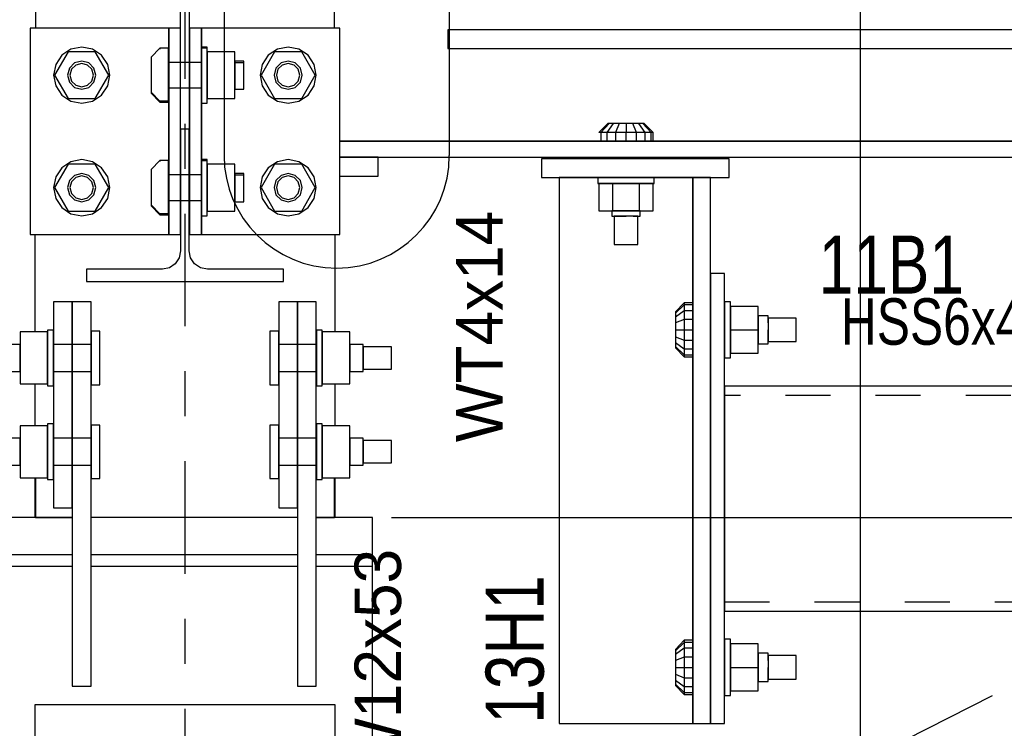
# Model space of a CAD drawing. Header units: inches. Extents: x -17.2 to 17.5, y -11.2 to 11.2.
# Tile 34 of 38: x 7.5 to 9.7, y 3.1 to 4.6. Entities that reach past the tile are written whole.
import ezdxf
from ezdxf.enums import TextEntityAlignment as Align

# ---------------------------------------------------------------- set-up
doc = ezdxf.new("R2010")
doc.units = ezdxf.units.IN
doc.header["$LTSCALE"] = 2.5
doc.header["$MEASUREMENT"] = 0
doc.linetypes.add('SDS2_5', pattern=[0.04, 0.02, -0.02])
doc.linetypes.add('SDS2_7', pattern=[0.175, 0.1, -0.025, 0.025, -0.025])
doc.layers.add('Layer_0', color=7, linetype='Continuous')
doc.styles.add('MTextWidth', font='txt', dxfattribs={"width": 0.8, "height": 0.2})

msp = doc.modelspace()

# ---------------------------------------------------------------- linework, layer by layer
at = {"color": 1, "linetype": 'SDS2_7'}
msp.add_line((7.8947, 9.1489), (7.8947, -2.7294), dxfattribs=at)
at = {"color": 1, "linetype": 'Continuous'}
for p, q in [((9.3947, 1.7818), (9.3947, 8.4406)), ((8.353, 3.5243), (12.8251, 3.5243)), ((9.6871, 3.1276), (9.0933, 2.8278))]:
    msp.add_line(p, q, dxfattribs=at)
at = {"color": 4, "linetype": 'Continuous'}
for p, q in [((7.9816, 5.6211), (7.9816, 4.328)), ((8.4816, 5.6211), (8.4816, 4.328))]:
    msp.add_line(p, q, dxfattribs=at)
at = {"color": 1, "linetype": 'SDS2_5'}
for p, q in [((10.728, 3.7951), (9.0926, 3.7951)), ((9.0926, 3.3368), (10.728, 3.3368))]:
    msp.add_line(p, q, dxfattribs=at)
at = {"color": 4, "linetype": 'Continuous'}
msp.add_arc((8.2316, 4.328), 0.25, 180, 0, dxfattribs=at)
at = {"layer": 'Layer_0', "color": 2, "linetype": 'Continuous'}
for p, q in [((7.563, 5.1493), (7.563, 4.611)), ((8.2264, 4.611), (8.2264, 5.1493)), ((7.8843, 4.6585), (7.8843, 4.3877)), ((7.9051, 4.3877), (7.9051, 4.6585)), ((7.817, 4.611), (7.5514, 4.611)), ((7.5514, 4.611), (7.5514, 4.5069)), ((7.8329, 4.611), (7.817, 4.611)), ((7.8465, 4.611), (7.8329, 4.611)), ((7.8555, 4.611), (7.8465, 4.611)), ((7.8587, 4.611), (7.8555, 4.611)), ((7.8587, 4.5381), (7.8587, 4.611)), ((7.8847, 4.611), (7.8587, 4.611)), ((7.8587, 4.611), (7.8587, 4.1527)), ((7.8847, 4.1527), (7.8847, 4.611)), ((7.9051, 4.611), (7.9051, 4.1527)), ((7.9312, 4.611), (7.9051, 4.611)), ((7.9343, 4.611), (7.9312, 4.611)), ((7.9312, 4.611), (7.9312, 4.5381)), ((7.9312, 4.1527), (7.9312, 4.611)), ((7.9434, 4.611), (7.9343, 4.611)), ((7.9569, 4.611), (7.9434, 4.611)), ((7.9728, 4.611), (7.9569, 4.611)), ((8.2384, 4.611), (7.9728, 4.611)), ((8.2384, 4.5069), (8.2384, 4.611)), ((8.478, 4.6076), (8.478, 4.5659)), ((10.3114, 4.6076), (8.478, 4.6076)), ((8.478, 4.5659), (10.3114, 4.5659)), ((7.5514, 4.5069), (7.5514, 4.2569)), ((8.2384, 4.2569), (8.2384, 4.5069)), ((7.8587, 4.2881), (7.8587, 4.4756)), ((7.9312, 4.4756), (7.9312, 4.2881)), ((7.8843, 4.3877), (7.9051, 4.3877)), ((7.8851, 4.3877), (7.8851, 4.1162)), ((7.9043, 4.1162), (7.9043, 4.3877)), ((11.5614, 4.3601), (8.2384, 4.3601)), ((8.2384, 4.3601), (8.8426, 4.3601)), ((8.9051, 4.3601), (10.5718, 4.3601)), ((8.3234, 4.3243), (8.2384, 4.3243)), ((8.2384, 4.3243), (11.5614, 4.3243)), ((8.3234, 4.2826), (8.3234, 4.3243)), ((9.103, 4.3212), (8.6864, 4.3212)), ((8.6864, 4.3212), (8.6864, 4.2795)), ((9.103, 4.2795), (9.103, 4.3212)), ((8.2384, 4.2826), (8.3234, 4.2826)), ((8.6864, 4.2795), (9.103, 4.2795)), ((8.8426, 4.2795), (8.7255, 4.2795)), ((8.7255, 4.2795), (8.7255, 4.2728)), ((8.7255, 4.2728), (8.7255, 3.0659)), ((8.9832, 4.2795), (8.9051, 4.2795)), ((8.9983, 4.2795), (8.9832, 4.2795)), ((9.0111, 4.2795), (8.9983, 4.2795)), ((9.0196, 4.2795), (9.0111, 4.2795)), ((9.0226, 4.2795), (9.0196, 4.2795)), ((9.0226, 4.2795), (9.0226, 3.0659)), ((9.0614, 4.2795), (9.0226, 4.2795)), ((9.0226, 3.9722), (9.0226, 4.2795)), ((9.0614, 3.0659), (9.0614, 4.2795)), ((7.5514, 4.2569), (7.5514, 4.1527)), ((8.2384, 4.1527), (8.2384, 4.2569)), ((7.8587, 4.1527), (7.8587, 4.2256)), ((7.9312, 4.2256), (7.9312, 4.1527)), ((7.5514, 4.1527), (7.817, 4.1527)), ((7.5614, 4.1527), (7.5614, 3.9362)), ((7.817, 4.1527), (7.8329, 4.1527)), ((7.8329, 4.1527), (7.8465, 4.1527)), ((7.8465, 4.1527), (7.8555, 4.1527)), ((7.8555, 4.1527), (7.8587, 4.1527)), ((7.8587, 4.1527), (7.8847, 4.1527)), ((7.9051, 4.1527), (7.9312, 4.1527)), ((7.9312, 4.1527), (7.9343, 4.1527)), ((7.9343, 4.1527), (7.9434, 4.1527)), ((7.9434, 4.1527), (7.9569, 4.1527)), ((7.9569, 4.1527), (7.9728, 4.1527)), ((7.9728, 4.1527), (8.2384, 4.1527)), ((8.228, 3.9362), (8.228, 4.1527)), ((7.8851, 4.1162), (7.8821, 4.1008)), ((7.9073, 4.1008), (7.9043, 4.1162)), ((7.8733, 4.0878), (7.8603, 4.0791)), ((7.8821, 4.1008), (7.8733, 4.0878)), ((7.9161, 4.0878), (7.9073, 4.1008)), ((7.9291, 4.0791), (7.9161, 4.0878)), ((7.8449, 4.076), (7.6759, 4.076)), ((7.6759, 4.076), (7.6759, 4.0485)), ((7.8603, 4.0791), (7.8449, 4.076)), ((7.9445, 4.076), (7.9291, 4.0791)), ((8.1134, 4.076), (7.9445, 4.076)), ((8.1134, 4.0485), (8.1134, 4.076)), ((9.0926, 4.0659), (9.0614, 4.0659)), ((9.0614, 4.0659), (9.0614, 3.0659)), ((9.0926, 3.0659), (9.0926, 4.0659)), ((7.6759, 4.0485), (8.1134, 4.0485)), ((7.6447, 4.0034), (7.603, 4.0034)), ((7.603, 4.0034), (7.603, 3.5451)), ((7.6864, 4.0034), (7.6447, 4.0034)), ((7.6447, 4.0034), (7.6447, 3.1493)), ((7.6447, 3.5451), (7.6447, 4.0034)), ((7.6864, 3.1493), (7.6864, 4.0034)), ((8.1447, 4.0034), (8.103, 4.0034)), ((8.103, 4.0034), (8.103, 3.5451)), ((8.1864, 4.0034), (8.1447, 4.0034)), ((8.1447, 4.0034), (8.1447, 3.1493)), ((8.1447, 3.5451), (8.1447, 4.0034)), ((8.1864, 3.1493), (8.1864, 4.0034)), ((9.0226, 3.2222), (9.0226, 3.9097)), ((7.5614, 3.8207), (7.5614, 3.7278)), ((8.228, 3.7278), (8.228, 3.8207)), ((10.728, 3.8159), (9.0926, 3.8159)), ((9.0926, 3.8159), (9.0926, 3.813)), ((9.0926, 3.813), (9.0926, 3.8046)), ((9.0926, 3.8046), (9.0926, 3.792)), ((9.0926, 3.792), (9.0926, 3.7771)), ((9.0926, 3.7771), (9.0926, 3.3548)), ((7.5614, 3.6124), (7.5614, 3.5451)), ((7.563, 3.6124), (7.563, 3.5243)), ((8.2264, 3.5243), (8.2264, 3.6124)), ((8.228, 3.5451), (8.228, 3.6124)), ((7.5614, 3.5451), (7.5614, 3.5243)), ((7.5614, 3.5451), (7.563, 3.5451)), ((7.603, 3.5451), (7.6447, 3.5451)), ((8.103, 3.5451), (8.1447, 3.5451)), ((8.2264, 3.5451), (8.228, 3.5451)), ((8.228, 3.5243), (8.228, 3.5451)), ((7.6447, 3.5243), (7.478, 3.5243)), ((7.563, 3.5243), (7.6447, 3.5243)), ((8.1447, 3.5243), (7.6864, 3.5243)), ((8.3114, 3.5243), (8.1864, 3.5243)), ((8.1864, 3.5243), (8.2264, 3.5243)), ((8.3114, 3.4409), (8.3114, 3.5243)), ((7.6447, 3.4409), (7.478, 3.4409)), ((8.1447, 3.4409), (7.6864, 3.4409)), ((8.3114, 3.4409), (8.1864, 3.4409)), ((8.3114, 3.4149), (8.3114, 3.4409)), ((7.6447, 3.4149), (7.478, 3.4149)), ((8.1447, 3.4149), (7.6864, 3.4149)), ((8.3114, 3.4149), (8.1864, 3.4149)), ((8.3114, 2.9826), (8.3114, 3.4149)), ((9.0926, 3.3548), (9.0926, 3.3399)), ((9.0926, 3.3399), (9.0926, 3.3273)), ((9.0926, 3.3273), (9.0926, 3.3189)), ((9.0926, 3.3189), (9.0926, 3.3159)), ((9.0926, 3.3159), (10.728, 3.3159)), ((7.6447, 3.1493), (7.6864, 3.1493)), ((8.1447, 3.1493), (8.1864, 3.1493)), ((9.0226, 3.0659), (9.0226, 3.1597)), ((8.228, 3.1076), (7.5614, 3.1076)), ((7.5614, 3.1076), (7.5614, 2.9826)), ((8.228, 2.9826), (8.228, 3.1076)), ((8.7255, 3.0659), (8.9832, 3.0659)), ((8.9832, 3.0659), (8.9983, 3.0659)), ((8.9983, 3.0659), (9.0111, 3.0659)), ((9.0111, 3.0659), (9.0196, 3.0659)), ((9.0196, 3.0659), (9.0226, 3.0659)), ((9.0226, 3.0659), (9.0614, 3.0659)), ((9.0614, 3.0659), (9.0926, 3.0659))]:
    msp.add_line(p, q, dxfattribs=at)
at = {"layer": 'Layer_0', "color": 1, "linetype": 'Continuous'}
for p, q in [((7.6655, 4.5694), (7.6416, 4.5646)), ((7.6895, 4.5646), (7.6655, 4.5694)), ((7.9443, 4.5694), (7.9313, 4.5694)), ((7.9313, 4.5694), (7.9313, 4.5673)), ((7.9443, 4.5673), (7.9443, 4.5694)), ((8.1239, 4.5694), (8.0999, 4.5646)), ((8.1478, 4.5646), (8.1239, 4.5694)), ((7.6355, 4.5589), (7.6054, 4.5069)), ((7.6213, 4.5511), (7.6078, 4.5308)), ((7.6416, 4.5646), (7.6213, 4.5511)), ((7.6956, 4.5589), (7.6355, 4.5589)), ((7.7097, 4.5511), (7.6895, 4.5646)), ((7.7257, 4.5069), (7.6956, 4.5589)), ((7.7233, 4.5308), (7.7097, 4.5511)), ((7.839, 4.567), (7.8194, 4.547)), ((7.8194, 4.547), (7.8194, 4.5449)), ((7.8585, 4.567), (7.839, 4.567)), ((7.839, 4.567), (7.839, 4.5649)), ((7.8585, 4.5649), (7.8585, 4.567)), ((7.8585, 4.4488), (7.8585, 4.5649)), ((7.9313, 4.5673), (7.9443, 4.5673)), ((7.9313, 4.5673), (7.9313, 4.4464)), ((7.9443, 4.4464), (7.9443, 4.5673)), ((8.0055, 4.5589), (7.9443, 4.5589)), ((7.9443, 4.5589), (7.9443, 4.4548)), ((8.0055, 4.4548), (8.0055, 4.5589)), ((8.0938, 4.5589), (8.0637, 4.5069)), ((8.0797, 4.5511), (8.0661, 4.5308)), ((8.0999, 4.5646), (8.0797, 4.5511)), ((8.1539, 4.5589), (8.0938, 4.5589)), ((8.1681, 4.5511), (8.1478, 4.5646)), ((8.184, 4.5069), (8.1539, 4.5589)), ((8.1816, 4.5308), (8.1681, 4.5511)), ((7.6078, 4.5308), (7.603, 4.5069)), ((7.6499, 4.5339), (7.6385, 4.5225)), ((7.6525, 4.5294), (7.643, 4.5199)), ((7.6655, 4.5381), (7.6499, 4.5339)), ((7.6655, 4.5329), (7.6525, 4.5294)), ((7.6812, 4.5339), (7.6655, 4.5381)), ((7.6786, 4.5294), (7.6655, 4.5329)), ((7.6881, 4.5199), (7.6786, 4.5294)), ((7.6926, 4.5225), (7.6812, 4.5339)), ((7.728, 4.5069), (7.7233, 4.5308)), ((7.8194, 4.5449), (7.8194, 4.4688)), ((7.8587, 4.5381), (7.8585, 4.5381)), ((7.8585, 4.5381), (7.8585, 4.5353)), ((7.8585, 4.5353), (7.8587, 4.5353)), ((7.8585, 4.5353), (7.8585, 4.4784)), ((7.9313, 4.5353), (7.8585, 4.5353)), ((7.9313, 4.5381), (7.9312, 4.5381)), ((7.9312, 4.5353), (7.9313, 4.5353)), ((7.9313, 4.5353), (7.9313, 4.5381)), ((7.9313, 4.4784), (7.9313, 4.5353)), ((8.0253, 4.5381), (8.0055, 4.5381)), ((8.0055, 4.5381), (8.0055, 4.5353)), ((8.0055, 4.5353), (8.0253, 4.5353)), ((8.0055, 4.5353), (8.0055, 4.4784)), ((8.0253, 4.5353), (8.0253, 4.5381)), ((8.0253, 4.4784), (8.0253, 4.5353)), ((8.0661, 4.5308), (8.0614, 4.5069)), ((8.1082, 4.5339), (8.0968, 4.5225)), ((8.1108, 4.5294), (8.1013, 4.5199)), ((8.1239, 4.5381), (8.1082, 4.5339)), ((8.1239, 4.5329), (8.1108, 4.5294)), ((8.1395, 4.5339), (8.1239, 4.5381)), ((8.1369, 4.5294), (8.1239, 4.5329)), ((8.1464, 4.5199), (8.1369, 4.5294)), ((8.1509, 4.5225), (8.1395, 4.5339)), ((8.1864, 4.5069), (8.1816, 4.5308)), ((7.603, 4.5069), (7.6078, 4.4829)), ((7.6054, 4.5069), (7.6355, 4.4548)), ((7.6385, 4.5225), (7.6343, 4.5069)), ((7.6343, 4.5069), (7.6385, 4.4912)), ((7.643, 4.5199), (7.6395, 4.5069)), ((7.6395, 4.5069), (7.643, 4.4938)), ((7.6916, 4.5069), (7.6881, 4.5199)), ((7.6881, 4.4938), (7.6916, 4.5069)), ((7.6968, 4.5069), (7.6926, 4.5225)), ((7.6926, 4.4912), (7.6968, 4.5069)), ((7.6956, 4.4548), (7.7257, 4.5069)), ((7.7233, 4.4829), (7.728, 4.5069)), ((8.0614, 4.5069), (8.0661, 4.4829)), ((8.0637, 4.5069), (8.0938, 4.4548)), ((8.0968, 4.5225), (8.0926, 4.5069)), ((8.0926, 4.5069), (8.0968, 4.4912)), ((8.1013, 4.5199), (8.0978, 4.5069)), ((8.0978, 4.5069), (8.1013, 4.4938)), ((8.1499, 4.5069), (8.1464, 4.5199)), ((8.1464, 4.4938), (8.1499, 4.5069)), ((8.1551, 4.5069), (8.1509, 4.5225)), ((8.1509, 4.4912), (8.1551, 4.5069)), ((8.1539, 4.4548), (8.184, 4.5069)), ((8.1816, 4.4829), (8.1864, 4.5069)), ((7.6078, 4.4829), (7.6213, 4.4627)), ((7.6385, 4.4912), (7.6499, 4.4798)), ((7.643, 4.4938), (7.6525, 4.4843)), ((7.6525, 4.4843), (7.6655, 4.4808)), ((7.6655, 4.4808), (7.6786, 4.4843)), ((7.6786, 4.4843), (7.6881, 4.4938)), ((7.6812, 4.4798), (7.6926, 4.4912)), ((7.7097, 4.4627), (7.7233, 4.4829)), ((8.0661, 4.4829), (8.0797, 4.4627)), ((8.0968, 4.4912), (8.1082, 4.4798)), ((8.1013, 4.4938), (8.1108, 4.4843)), ((8.1108, 4.4843), (8.1239, 4.4808)), ((8.1239, 4.4808), (8.1369, 4.4843)), ((8.1369, 4.4843), (8.1464, 4.4938)), ((8.1395, 4.4798), (8.1509, 4.4912)), ((8.1681, 4.4627), (8.1816, 4.4829)), ((7.6213, 4.4627), (7.6416, 4.4491)), ((7.6499, 4.4798), (7.6655, 4.4756)), ((7.6655, 4.4756), (7.6812, 4.4798)), ((7.6895, 4.4491), (7.7097, 4.4627)), ((7.839, 4.4488), (7.8194, 4.4688)), ((7.8194, 4.4688), (7.8194, 4.4668)), ((7.8194, 4.4668), (7.839, 4.4467)), ((7.8587, 4.4784), (7.8585, 4.4784)), ((7.8585, 4.4784), (7.9313, 4.4784)), ((7.9312, 4.4756), (7.9313, 4.4756)), ((8.0055, 4.4784), (8.0055, 4.4756)), ((8.0055, 4.4756), (8.0253, 4.4756)), ((8.0253, 4.4756), (8.0253, 4.4784)), ((8.0797, 4.4627), (8.0999, 4.4491)), ((8.1082, 4.4798), (8.1239, 4.4756)), ((8.1239, 4.4756), (8.1395, 4.4798)), ((8.1478, 4.4491), (8.1681, 4.4627)), ((7.6355, 4.4548), (7.6956, 4.4548)), ((7.6416, 4.4491), (7.6655, 4.4444)), ((7.6655, 4.4444), (7.6895, 4.4491)), ((7.8585, 4.4488), (7.839, 4.4488)), ((7.839, 4.4488), (7.839, 4.4467)), ((7.839, 4.4467), (7.8585, 4.4467)), ((7.8585, 4.4467), (7.8585, 4.4488)), ((7.9313, 4.4464), (7.9313, 4.4444)), ((7.9313, 4.4444), (7.9443, 4.4444)), ((7.9443, 4.4548), (8.0055, 4.4548)), ((7.9443, 4.4444), (7.9443, 4.4464)), ((8.0938, 4.4548), (8.1539, 4.4548)), ((8.0999, 4.4491), (8.1239, 4.4444)), ((8.1239, 4.4444), (8.1478, 4.4491)), ((8.8338, 4.3993), (8.8137, 4.3798)), ((8.8368, 4.3993), (8.8183, 4.3798)), ((8.8455, 4.3993), (8.8313, 4.3798)), ((8.8368, 4.3993), (8.8338, 4.3993)), ((8.8455, 4.3993), (8.8368, 4.3993)), ((8.8585, 4.3993), (8.8455, 4.3993)), ((8.8585, 4.3993), (8.8509, 4.3798)), ((8.8739, 4.3993), (8.8585, 4.3993)), ((8.8739, 4.3993), (8.8739, 4.3798)), ((8.8892, 4.3993), (8.8739, 4.3993)), ((8.8969, 4.3798), (8.8892, 4.3993)), ((8.9022, 4.3993), (8.8892, 4.3993)), ((8.9164, 4.3798), (8.9022, 4.3993)), ((8.9109, 4.3993), (8.9022, 4.3993)), ((8.9294, 4.3798), (8.9109, 4.3993)), ((8.914, 4.3993), (8.9109, 4.3993)), ((8.934, 4.3798), (8.914, 4.3993)), ((8.8183, 4.3798), (8.8137, 4.3798)), ((8.8183, 4.3798), (8.8183, 4.3603)), ((8.8313, 4.3798), (8.8183, 4.3798)), ((8.8313, 4.3798), (8.8313, 4.3603)), ((8.8509, 4.3798), (8.8313, 4.3798)), ((8.8509, 4.3798), (8.8509, 4.3603)), ((8.8739, 4.3798), (8.8509, 4.3798)), ((8.8739, 4.3603), (8.8739, 4.3798)), ((8.8969, 4.3798), (8.8739, 4.3798)), ((8.8969, 4.3603), (8.8969, 4.3798)), ((8.9164, 4.3798), (8.8969, 4.3798)), ((8.9164, 4.3603), (8.9164, 4.3798)), ((8.9294, 4.3798), (8.9164, 4.3798)), ((8.9294, 4.3603), (8.9294, 4.3798)), ((8.934, 4.3798), (8.9294, 4.3798)), ((8.934, 4.3603), (8.934, 4.3798)), ((8.8137, 4.3603), (8.8183, 4.3603)), ((8.8183, 4.3603), (8.8313, 4.3603)), ((8.8313, 4.3603), (8.8509, 4.3603)), ((8.8468, 4.3603), (8.8426, 4.3603)), ((8.8426, 4.3603), (8.8426, 4.3601)), ((8.8582, 4.3603), (8.8468, 4.3603)), ((8.8509, 4.3603), (8.8739, 4.3603)), ((8.8739, 4.3603), (8.8582, 4.3603)), ((8.8739, 4.3603), (8.8969, 4.3603)), ((8.8895, 4.3603), (8.8739, 4.3603)), ((8.9009, 4.3603), (8.8895, 4.3603)), ((8.8969, 4.3603), (8.9164, 4.3603)), ((8.9051, 4.3603), (8.9009, 4.3603)), ((8.9051, 4.3601), (8.9051, 4.3603)), ((8.9164, 4.3603), (8.9294, 4.3603)), ((8.9294, 4.3603), (8.934, 4.3603)), ((7.6355, 4.3089), (7.6054, 4.2569)), ((7.6416, 4.3146), (7.6213, 4.3011)), ((7.6956, 4.3089), (7.6355, 4.3089)), ((7.6655, 4.3194), (7.6416, 4.3146)), ((7.6895, 4.3146), (7.6655, 4.3194)), ((7.7097, 4.3011), (7.6895, 4.3146)), ((7.7257, 4.2569), (7.6956, 4.3089)), ((7.839, 4.317), (7.8194, 4.297)), ((7.8585, 4.317), (7.839, 4.317)), ((7.839, 4.317), (7.839, 4.3149)), ((7.8585, 4.3149), (7.8585, 4.317)), ((7.8585, 4.1988), (7.8585, 4.3149)), ((7.9443, 4.3194), (7.9313, 4.3194)), ((7.9313, 4.3194), (7.9313, 4.3173)), ((7.9313, 4.3173), (7.9443, 4.3173)), ((7.9313, 4.3173), (7.9313, 4.1964)), ((7.9443, 4.3173), (7.9443, 4.3194)), ((7.9443, 4.1964), (7.9443, 4.3173)), ((8.0055, 4.3089), (7.9443, 4.3089)), ((7.9443, 4.3089), (7.9443, 4.2048)), ((8.0055, 4.2048), (8.0055, 4.3089)), ((8.0938, 4.3089), (8.0637, 4.2569)), ((8.0999, 4.3146), (8.0797, 4.3011)), ((8.1539, 4.3089), (8.0938, 4.3089)), ((8.1239, 4.3194), (8.0999, 4.3146)), ((8.1478, 4.3146), (8.1239, 4.3194)), ((8.1681, 4.3011), (8.1478, 4.3146)), ((8.184, 4.2569), (8.1539, 4.3089)), ((8.8426, 4.3243), (8.8426, 4.3212)), ((8.9051, 4.3212), (8.9051, 4.3243)), ((7.6213, 4.3011), (7.6078, 4.2808)), ((7.6655, 4.2881), (7.6499, 4.2839)), ((7.6812, 4.2839), (7.6655, 4.2881)), ((7.7233, 4.2808), (7.7097, 4.3011)), ((7.8194, 4.297), (7.8194, 4.2949)), ((7.8194, 4.2949), (7.8194, 4.2188)), ((7.8587, 4.2881), (7.8585, 4.2881)), ((7.8585, 4.2881), (7.8585, 4.2853)), ((7.8585, 4.2853), (7.8587, 4.2853)), ((7.8585, 4.2853), (7.8585, 4.2284)), ((7.9313, 4.2853), (7.8585, 4.2853)), ((7.8851, 4.2881), (7.8847, 4.2881)), ((7.8847, 4.2853), (7.8851, 4.2853)), ((7.9051, 4.2881), (7.9043, 4.2881)), ((7.9043, 4.2853), (7.9051, 4.2853)), ((7.9313, 4.2881), (7.9312, 4.2881)), ((7.9312, 4.2853), (7.9313, 4.2853)), ((7.9313, 4.2853), (7.9313, 4.2881)), ((7.9313, 4.2284), (7.9313, 4.2853)), ((8.0253, 4.2881), (8.0055, 4.2881)), ((8.0055, 4.2881), (8.0055, 4.2853)), ((8.0055, 4.2853), (8.0253, 4.2853)), ((8.0055, 4.2853), (8.0055, 4.2284)), ((8.0253, 4.2853), (8.0253, 4.2881)), ((8.0253, 4.2284), (8.0253, 4.2853)), ((8.0797, 4.3011), (8.0661, 4.2808)), ((8.1239, 4.2881), (8.1082, 4.2839)), ((8.1395, 4.2839), (8.1239, 4.2881)), ((8.1816, 4.2808), (8.1681, 4.3011)), ((7.6078, 4.2808), (7.603, 4.2569)), ((7.6385, 4.2725), (7.6343, 4.2569)), ((7.6499, 4.2839), (7.6385, 4.2725)), ((7.643, 4.2699), (7.6395, 4.2569)), ((7.6525, 4.2794), (7.643, 4.2699)), ((7.6655, 4.2829), (7.6525, 4.2794)), ((7.6786, 4.2794), (7.6655, 4.2829)), ((7.6881, 4.2699), (7.6786, 4.2794)), ((7.6926, 4.2725), (7.6812, 4.2839)), ((7.6916, 4.2569), (7.6881, 4.2699)), ((7.6968, 4.2569), (7.6926, 4.2725)), ((7.728, 4.2569), (7.7233, 4.2808)), ((8.0661, 4.2808), (8.0614, 4.2569)), ((8.0968, 4.2725), (8.0926, 4.2569)), ((8.1082, 4.2839), (8.0968, 4.2725)), ((8.1013, 4.2699), (8.0978, 4.2569)), ((8.1108, 4.2794), (8.1013, 4.2699)), ((8.1239, 4.2829), (8.1108, 4.2794)), ((8.1369, 4.2794), (8.1239, 4.2829)), ((8.1464, 4.2699), (8.1369, 4.2794)), ((8.1509, 4.2725), (8.1395, 4.2839)), ((8.1499, 4.2569), (8.1464, 4.2699)), ((8.1551, 4.2569), (8.1509, 4.2725)), ((8.1864, 4.2569), (8.1816, 4.2808)), ((8.8114, 4.2793), (8.8114, 4.2663)), ((8.8161, 4.2793), (8.8114, 4.2793)), ((8.8114, 4.2663), (8.8161, 4.2663)), ((8.8137, 4.2663), (8.8137, 4.2051)), ((8.8438, 4.2663), (8.8137, 4.2663)), ((8.8297, 4.2793), (8.8161, 4.2793)), ((8.8161, 4.2663), (8.8297, 4.2663)), ((8.8499, 4.2793), (8.8297, 4.2793)), ((8.8297, 4.2663), (8.8499, 4.2663)), ((8.8426, 4.2795), (8.8426, 4.2793)), ((8.8426, 4.2793), (8.8468, 4.2793)), ((8.8438, 4.2663), (8.8438, 4.2051)), ((8.9039, 4.2663), (8.8438, 4.2663)), ((8.8468, 4.2793), (8.8582, 4.2793)), ((8.8739, 4.2793), (8.8499, 4.2793)), ((8.8499, 4.2663), (8.8739, 4.2663)), ((8.8582, 4.2793), (8.8739, 4.2793)), ((8.8978, 4.2793), (8.8739, 4.2793)), ((8.8739, 4.2793), (8.8895, 4.2793)), ((8.8739, 4.2663), (8.8978, 4.2663)), ((8.8895, 4.2793), (8.9009, 4.2793)), ((8.9181, 4.2793), (8.8978, 4.2793)), ((8.8978, 4.2663), (8.9181, 4.2663)), ((8.9009, 4.2793), (8.9051, 4.2793)), ((8.9039, 4.2051), (8.9039, 4.2663)), ((8.934, 4.2663), (8.9039, 4.2663)), ((8.9051, 4.2793), (8.9051, 4.2795)), ((8.9316, 4.2793), (8.9181, 4.2793)), ((8.9181, 4.2663), (8.9316, 4.2663)), ((8.9364, 4.2793), (8.9316, 4.2793)), ((8.9316, 4.2663), (8.9364, 4.2663)), ((8.934, 4.2051), (8.934, 4.2663)), ((8.9364, 4.2663), (8.9364, 4.2793)), ((7.603, 4.2569), (7.6078, 4.2329)), ((7.6054, 4.2569), (7.6355, 4.2048)), ((7.6343, 4.2569), (7.6385, 4.2412)), ((7.6385, 4.2412), (7.6499, 4.2298)), ((7.6395, 4.2569), (7.643, 4.2438)), ((7.643, 4.2438), (7.6525, 4.2343)), ((7.6786, 4.2343), (7.6881, 4.2438)), ((7.6812, 4.2298), (7.6926, 4.2412)), ((7.6881, 4.2438), (7.6916, 4.2569)), ((7.6926, 4.2412), (7.6968, 4.2569)), ((7.6956, 4.2048), (7.7257, 4.2569)), ((7.7233, 4.2329), (7.728, 4.2569)), ((8.0614, 4.2569), (8.0661, 4.2329)), ((8.0637, 4.2569), (8.0938, 4.2048)), ((8.0926, 4.2569), (8.0968, 4.2412)), ((8.0968, 4.2412), (8.1082, 4.2298)), ((8.0978, 4.2569), (8.1013, 4.2438)), ((8.1013, 4.2438), (8.1108, 4.2343)), ((8.1369, 4.2343), (8.1464, 4.2438)), ((8.1395, 4.2298), (8.1509, 4.2412)), ((8.1464, 4.2438), (8.1499, 4.2569)), ((8.1509, 4.2412), (8.1551, 4.2569)), ((8.1539, 4.2048), (8.184, 4.2569)), ((8.1816, 4.2329), (8.1864, 4.2569)), ((7.6078, 4.2329), (7.6213, 4.2127)), ((7.6499, 4.2298), (7.6655, 4.2256)), ((7.6525, 4.2343), (7.6655, 4.2308)), ((7.6655, 4.2308), (7.6786, 4.2343)), ((7.6655, 4.2256), (7.6812, 4.2298)), ((7.7097, 4.2127), (7.7233, 4.2329)), ((7.839, 4.1988), (7.8194, 4.2188)), ((7.8194, 4.2188), (7.8194, 4.2168)), ((7.8587, 4.2284), (7.8585, 4.2284)), ((7.8585, 4.2284), (7.9313, 4.2284)), ((7.8851, 4.2284), (7.8847, 4.2284)), ((7.9051, 4.2284), (7.9043, 4.2284)), ((7.9312, 4.2256), (7.9313, 4.2256)), ((8.0055, 4.2284), (8.0055, 4.2256)), ((8.0055, 4.2256), (8.0253, 4.2256)), ((8.0253, 4.2256), (8.0253, 4.2284)), ((8.0661, 4.2329), (8.0797, 4.2127)), ((8.1082, 4.2298), (8.1239, 4.2256)), ((8.1108, 4.2343), (8.1239, 4.2308)), ((8.1239, 4.2308), (8.1369, 4.2343)), ((8.1239, 4.2256), (8.1395, 4.2298)), ((8.1681, 4.2127), (8.1816, 4.2329)), ((7.6213, 4.2127), (7.6416, 4.1991)), ((7.6355, 4.2048), (7.6956, 4.2048)), ((7.6416, 4.1991), (7.6655, 4.1944)), ((7.6655, 4.1944), (7.6895, 4.1991)), ((7.6895, 4.1991), (7.7097, 4.2127)), ((7.8194, 4.2168), (7.839, 4.1967)), ((7.8585, 4.1988), (7.839, 4.1988)), ((7.839, 4.1988), (7.839, 4.1967)), ((7.8585, 4.1967), (7.8585, 4.1988)), ((7.9443, 4.2048), (8.0055, 4.2048)), ((8.0797, 4.2127), (8.0999, 4.1991)), ((8.0938, 4.2048), (8.1539, 4.2048)), ((8.0999, 4.1991), (8.1239, 4.1944)), ((8.1239, 4.1944), (8.1478, 4.1991)), ((8.1478, 4.1991), (8.1681, 4.2127)), ((8.8137, 4.2051), (8.8438, 4.2051)), ((8.8426, 4.2051), (8.8426, 4.1934)), ((8.8468, 4.2051), (8.8426, 4.2051)), ((8.8438, 4.2051), (8.9039, 4.2051)), ((8.8582, 4.2051), (8.8468, 4.2051)), ((8.8739, 4.2051), (8.8582, 4.2051)), ((8.8895, 4.2051), (8.8739, 4.2051)), ((8.9009, 4.2051), (8.8895, 4.2051)), ((8.9051, 4.2051), (8.9009, 4.2051)), ((8.9039, 4.2051), (8.934, 4.2051)), ((8.9051, 4.1934), (8.9051, 4.2051)), ((7.839, 4.1967), (7.8585, 4.1967)), ((7.9313, 4.1964), (7.9313, 4.1944)), ((7.9313, 4.1944), (7.9443, 4.1944)), ((7.9443, 4.1944), (7.9443, 4.1964)), ((8.8426, 4.1934), (8.8468, 4.1934)), ((8.8468, 4.1934), (8.8582, 4.1934)), ((8.8478, 4.1934), (8.8478, 4.1309)), ((8.8513, 4.1934), (8.8478, 4.1934)), ((8.8608, 4.1934), (8.8513, 4.1934)), ((8.8582, 4.1934), (8.8739, 4.1934)), ((8.8739, 4.1934), (8.8608, 4.1934)), ((8.8869, 4.1934), (8.8739, 4.1934)), ((8.8964, 4.1934), (8.8869, 4.1934)), ((8.8895, 4.1934), (8.9009, 4.1934)), ((8.8999, 4.1934), (8.8964, 4.1934)), ((8.8999, 4.1309), (8.8999, 4.1934)), ((8.9009, 4.1934), (8.9051, 4.1934)), ((8.8478, 4.1309), (8.8513, 4.1309)), ((8.8513, 4.1309), (8.8608, 4.1309)), ((8.8608, 4.1309), (8.8739, 4.1309)), ((8.8739, 4.1309), (8.8869, 4.1309)), ((8.8869, 4.1309), (8.8964, 4.1309)), ((8.8964, 4.1309), (8.8999, 4.1309)), ((9.0029, 4.0011), (8.9834, 3.981)), ((9.0224, 4.0011), (9.0029, 4.0011)), ((9.0029, 4.0011), (9.0029, 3.9965)), ((9.0224, 3.9965), (9.0224, 4.0011)), ((9.1058, 4.0034), (9.0928, 4.0034)), ((9.0928, 4.0034), (9.0928, 3.9987)), ((9.1058, 3.9987), (9.1058, 4.0034)), ((9.0029, 3.9965), (8.9834, 3.978)), ((9.0029, 3.9835), (8.9834, 3.9693)), ((8.9834, 3.981), (8.9834, 3.978)), ((9.0224, 3.9965), (9.0029, 3.9965)), ((9.0029, 3.9965), (9.0029, 3.9835)), ((9.0224, 3.9835), (9.0029, 3.9835)), ((9.0029, 3.9835), (9.0029, 3.964)), ((9.0224, 3.9835), (9.0224, 3.9965)), ((9.0224, 3.964), (9.0224, 3.9835)), ((9.0928, 3.9987), (9.0928, 3.9851)), ((9.0928, 3.9851), (9.0928, 3.9649)), ((9.1058, 3.9851), (9.1058, 3.9987)), ((9.167, 3.993), (9.1058, 3.993)), ((9.1058, 3.993), (9.1058, 3.9409)), ((9.1058, 3.9649), (9.1058, 3.9851)), ((9.167, 3.9409), (9.167, 3.993)), ((8.9834, 3.978), (8.9834, 3.9693)), ((8.9834, 3.9693), (8.9834, 3.9563)), ((9.0029, 3.964), (8.9834, 3.9563)), ((9.0224, 3.964), (9.0029, 3.964)), ((9.0029, 3.964), (9.0029, 3.9409)), ((9.0226, 3.9722), (9.0224, 3.9722)), ((9.0224, 3.9722), (9.0224, 3.968)), ((9.0224, 3.968), (9.0224, 3.9566)), ((9.0224, 3.9409), (9.0224, 3.964)), ((9.0224, 3.9566), (9.0224, 3.9409)), ((9.0928, 3.9722), (9.0926, 3.9722)), ((9.0928, 3.968), (9.0928, 3.9722)), ((9.0928, 3.9566), (9.0928, 3.968)), ((9.0928, 3.9649), (9.0928, 3.9409)), ((9.0928, 3.9409), (9.0928, 3.9566)), ((9.1058, 3.9409), (9.1058, 3.9649)), ((9.1893, 3.9722), (9.167, 3.9722)), ((9.167, 3.9722), (9.167, 3.968)), ((9.167, 3.968), (9.167, 3.9566)), ((9.167, 3.9566), (9.167, 3.9409)), ((9.1893, 3.968), (9.1893, 3.9722)), ((9.1893, 3.9566), (9.1893, 3.968)), ((9.2518, 3.967), (9.1893, 3.967)), ((9.1893, 3.967), (9.1893, 3.9635)), ((9.1893, 3.9635), (9.1893, 3.954)), ((9.2518, 3.9635), (9.2518, 3.967)), ((9.2518, 3.954), (9.2518, 3.9635)), ((7.5898, 3.9362), (7.5286, 3.9362)), ((7.5286, 3.9362), (7.5286, 3.8207)), ((7.6029, 3.9401), (7.5898, 3.9401)), ((7.5898, 3.9401), (7.5898, 3.8168)), ((7.5898, 3.8207), (7.5898, 3.9362)), ((7.6029, 3.8168), (7.6029, 3.9401)), ((7.7061, 3.9378), (7.6865, 3.9378)), ((7.6865, 3.9378), (7.6865, 3.8191)), ((7.7061, 3.8191), (7.7061, 3.9378)), ((8.1029, 3.9378), (8.0833, 3.9378)), ((8.0833, 3.9378), (8.0833, 3.8191)), ((8.1029, 3.8191), (8.1029, 3.9378)), ((8.1996, 3.9401), (8.1865, 3.9401)), ((8.1865, 3.9401), (8.1865, 3.8168)), ((8.1996, 3.8168), (8.1996, 3.9401)), ((8.2608, 3.9362), (8.1996, 3.9362)), ((8.1996, 3.9362), (8.1996, 3.8207)), ((8.2608, 3.8207), (8.2608, 3.9362)), ((8.9834, 3.9563), (8.9834, 3.9409)), ((8.9834, 3.9409), (9.0029, 3.9409)), ((8.9834, 3.9409), (8.9834, 3.9256)), ((9.0029, 3.9409), (9.0224, 3.9409)), ((9.0029, 3.9409), (9.0029, 3.9179)), ((9.0224, 3.9179), (9.0224, 3.9409)), ((9.0224, 3.9409), (9.0224, 3.9253)), ((9.0928, 3.9409), (9.0928, 3.917)), ((9.0928, 3.9253), (9.0928, 3.9409)), ((9.1058, 3.917), (9.1058, 3.9409)), ((9.1058, 3.9409), (9.167, 3.9409)), ((9.1058, 3.9409), (9.1058, 3.8889)), ((9.167, 3.9409), (9.167, 3.9253)), ((9.167, 3.8889), (9.167, 3.9409)), ((9.1893, 3.954), (9.1893, 3.9409)), ((9.1893, 3.9409), (9.1893, 3.9279)), ((9.1893, 3.9253), (9.1893, 3.9409)), ((9.2518, 3.9409), (9.2518, 3.954)), ((9.2518, 3.9279), (9.2518, 3.9409)), ((8.9834, 3.9256), (9.0029, 3.9179)), ((8.9834, 3.9256), (8.9834, 3.9126)), ((9.0029, 3.9179), (9.0224, 3.9179)), ((9.0029, 3.9179), (9.0029, 3.8984)), ((9.0224, 3.9253), (9.0224, 3.9139)), ((9.0224, 3.8984), (9.0224, 3.9179)), ((9.0224, 3.9139), (9.0224, 3.9097)), ((9.0928, 3.9139), (9.0928, 3.9253)), ((9.0928, 3.917), (9.0928, 3.8968)), ((9.0928, 3.9097), (9.0928, 3.9139)), ((9.1058, 3.8968), (9.1058, 3.917)), ((9.167, 3.9253), (9.167, 3.9139)), ((9.167, 3.9139), (9.167, 3.9097)), ((9.1893, 3.9279), (9.1893, 3.9184)), ((9.1893, 3.9139), (9.1893, 3.9253)), ((9.1893, 3.9184), (9.1893, 3.9149)), ((9.1893, 3.9149), (9.2518, 3.9149)), ((9.1893, 3.9097), (9.1893, 3.9139)), ((9.2518, 3.9184), (9.2518, 3.9279)), ((9.2518, 3.9149), (9.2518, 3.9184)), ((7.5286, 3.9086), (7.4989, 3.9086)), ((7.5286, 3.8483), (7.5286, 3.9086)), ((7.6865, 3.9086), (7.6029, 3.9086)), ((7.6029, 3.9086), (7.6029, 3.8483)), ((7.6865, 3.8483), (7.6865, 3.9086)), ((8.1865, 3.9086), (8.1029, 3.9086)), ((8.1029, 3.9086), (8.1029, 3.8483)), ((8.1865, 3.8483), (8.1865, 3.9086)), ((8.2905, 3.9086), (8.2608, 3.9086)), ((8.2608, 3.9086), (8.2608, 3.8483)), ((8.2905, 3.8483), (8.2905, 3.9086)), ((8.353, 3.9034), (8.2905, 3.9034)), ((8.2905, 3.9034), (8.2905, 3.8535)), ((8.353, 3.8535), (8.353, 3.9034)), ((8.9834, 3.9126), (9.0029, 3.8984)), ((8.9834, 3.9126), (8.9834, 3.9039)), ((8.9834, 3.9039), (9.0029, 3.8854)), ((8.9834, 3.9039), (8.9834, 3.9009)), ((8.9834, 3.9009), (9.0029, 3.8808)), ((9.0029, 3.8984), (9.0224, 3.8984)), ((9.0029, 3.8984), (9.0029, 3.8854)), ((9.0224, 3.9097), (9.0226, 3.9097)), ((9.0224, 3.8854), (9.0224, 3.8984)), ((9.0926, 3.9097), (9.0928, 3.9097)), ((9.0928, 3.8968), (9.0928, 3.8832)), ((9.1058, 3.8832), (9.1058, 3.8968)), ((9.167, 3.9097), (9.1893, 3.9097)), ((9.0029, 3.8854), (9.0224, 3.8854)), ((9.0029, 3.8854), (9.0029, 3.8808)), ((9.0029, 3.8808), (9.0224, 3.8808)), ((9.0224, 3.8808), (9.0224, 3.8854)), ((9.0928, 3.8832), (9.0928, 3.8784)), ((9.0928, 3.8784), (9.1058, 3.8784)), ((9.1058, 3.8889), (9.167, 3.8889)), ((9.1058, 3.8784), (9.1058, 3.8832)), ((7.4989, 3.8483), (7.5286, 3.8483)), ((7.6029, 3.8483), (7.6865, 3.8483)), ((8.1029, 3.8483), (8.1865, 3.8483)), ((8.2608, 3.8483), (8.2905, 3.8483)), ((8.2905, 3.8535), (8.353, 3.8535)), ((7.5286, 3.8207), (7.5898, 3.8207)), ((7.5898, 3.8168), (7.6029, 3.8168)), ((7.6865, 3.8191), (7.7061, 3.8191)), ((8.0833, 3.8191), (8.1029, 3.8191)), ((8.1865, 3.8168), (8.1996, 3.8168)), ((8.1996, 3.8207), (8.2608, 3.8207)), ((7.5898, 3.7278), (7.5286, 3.7278)), ((7.5286, 3.7278), (7.5286, 3.6124)), ((7.6029, 3.7318), (7.5898, 3.7318)), ((7.5898, 3.7318), (7.5898, 3.6084)), ((7.5898, 3.6124), (7.5898, 3.7278)), ((7.6029, 3.6084), (7.6029, 3.7318)), ((7.7061, 3.7294), (7.6865, 3.7294)), ((7.6865, 3.7294), (7.6865, 3.6108)), ((7.7061, 3.6108), (7.7061, 3.7294)), ((8.1029, 3.7294), (8.0833, 3.7294)), ((8.0833, 3.7294), (8.0833, 3.6108)), ((8.1029, 3.6108), (8.1029, 3.7294)), ((8.1996, 3.7318), (8.1865, 3.7318)), ((8.1865, 3.7318), (8.1865, 3.6084)), ((8.1996, 3.6084), (8.1996, 3.7318)), ((8.2608, 3.7278), (8.1996, 3.7278)), ((8.1996, 3.7278), (8.1996, 3.6124)), ((8.2608, 3.6124), (8.2608, 3.7278)), ((7.5286, 3.7002), (7.4989, 3.7002)), ((7.5286, 3.64), (7.5286, 3.7002)), ((7.6865, 3.7002), (7.6029, 3.7002)), ((7.6029, 3.7002), (7.6029, 3.64)), ((7.6865, 3.64), (7.6865, 3.7002)), ((8.1865, 3.7002), (8.1029, 3.7002)), ((8.1029, 3.7002), (8.1029, 3.64)), ((8.1865, 3.64), (8.1865, 3.7002)), ((8.2905, 3.7002), (8.2608, 3.7002)), ((8.2608, 3.7002), (8.2608, 3.64)), ((8.2905, 3.64), (8.2905, 3.7002)), ((8.353, 3.695), (8.2905, 3.695)), ((8.2905, 3.695), (8.2905, 3.6452)), ((8.353, 3.6452), (8.353, 3.695)), ((7.4989, 3.64), (7.5286, 3.64)), ((7.6029, 3.64), (7.6865, 3.64)), ((8.1029, 3.64), (8.1865, 3.64)), ((8.2608, 3.64), (8.2905, 3.64)), ((8.2905, 3.6452), (8.353, 3.6452)), ((7.5286, 3.6124), (7.5898, 3.6124)), ((7.5898, 3.6084), (7.6029, 3.6084)), ((7.6865, 3.6108), (7.7061, 3.6108)), ((8.0833, 3.6108), (8.1029, 3.6108)), ((8.1865, 3.6084), (8.1996, 3.6084)), ((8.1996, 3.6124), (8.2608, 3.6124)), ((9.0029, 3.2511), (8.9834, 3.231)), ((9.0029, 3.2465), (8.9834, 3.228)), ((9.0224, 3.2511), (9.0029, 3.2511)), ((9.0029, 3.2511), (9.0029, 3.2465)), ((9.0224, 3.2465), (9.0029, 3.2465)), ((9.0029, 3.2465), (9.0029, 3.2335)), ((9.0224, 3.2465), (9.0224, 3.2511)), ((9.0224, 3.2335), (9.0224, 3.2465)), ((9.1058, 3.2534), (9.0928, 3.2534)), ((9.0928, 3.2534), (9.0928, 3.2487)), ((9.0928, 3.2487), (9.0928, 3.2351)), ((9.0928, 3.2351), (9.0928, 3.2149)), ((9.1058, 3.2487), (9.1058, 3.2534)), ((9.1058, 3.2351), (9.1058, 3.2487)), ((9.167, 3.243), (9.1058, 3.243)), ((9.1058, 3.243), (9.1058, 3.1909)), ((9.1058, 3.2149), (9.1058, 3.2351)), ((9.167, 3.1909), (9.167, 3.243)), ((9.0029, 3.2335), (8.9834, 3.2193)), ((8.9834, 3.231), (8.9834, 3.228)), ((8.9834, 3.228), (8.9834, 3.2193)), ((8.9834, 3.2193), (8.9834, 3.2063)), ((9.0029, 3.214), (8.9834, 3.2063)), ((9.0224, 3.2335), (9.0029, 3.2335)), ((9.0029, 3.2335), (9.0029, 3.214)), ((9.0224, 3.214), (9.0029, 3.214)), ((9.0029, 3.214), (9.0029, 3.1909)), ((9.0224, 3.214), (9.0224, 3.2335)), ((9.0226, 3.2222), (9.0224, 3.2222)), ((9.0224, 3.2222), (9.0224, 3.218)), ((9.0224, 3.218), (9.0224, 3.2066)), ((9.0224, 3.1909), (9.0224, 3.214)), ((9.0928, 3.2222), (9.0926, 3.2222)), ((9.0928, 3.218), (9.0928, 3.2222)), ((9.0928, 3.2066), (9.0928, 3.218)), ((9.0928, 3.2149), (9.0928, 3.1909)), ((9.1058, 3.1909), (9.1058, 3.2149)), ((9.1893, 3.2222), (9.167, 3.2222)), ((9.167, 3.2222), (9.167, 3.218)), ((9.167, 3.218), (9.167, 3.2066)), ((9.1893, 3.218), (9.1893, 3.2222)), ((9.1893, 3.2066), (9.1893, 3.218)), ((9.2518, 3.217), (9.1893, 3.217)), ((9.1893, 3.217), (9.1893, 3.2135)), ((9.1893, 3.2135), (9.1893, 3.204)), ((9.2518, 3.2135), (9.2518, 3.217)), ((9.2518, 3.204), (9.2518, 3.2135)), ((8.9834, 3.2063), (8.9834, 3.1909)), ((9.0224, 3.2066), (9.0224, 3.1909)), ((9.0928, 3.1909), (9.0928, 3.2066)), ((9.167, 3.2066), (9.167, 3.1909)), ((9.1893, 3.204), (9.1893, 3.1909)), ((9.2518, 3.1909), (9.2518, 3.204)), ((8.9834, 3.1909), (9.0029, 3.1909)), ((8.9834, 3.1909), (8.9834, 3.1756)), ((8.9834, 3.1756), (9.0029, 3.1679)), ((8.9834, 3.1756), (8.9834, 3.1626)), ((9.0029, 3.1909), (9.0224, 3.1909)), ((9.0029, 3.1909), (9.0029, 3.1679)), ((9.0224, 3.1679), (9.0224, 3.1909)), ((9.0224, 3.1909), (9.0224, 3.1753)), ((9.0224, 3.1753), (9.0224, 3.1639)), ((9.0928, 3.1909), (9.0928, 3.167)), ((9.0928, 3.1753), (9.0928, 3.1909)), ((9.0928, 3.1639), (9.0928, 3.1753)), ((9.1058, 3.167), (9.1058, 3.1909)), ((9.1058, 3.1909), (9.167, 3.1909)), ((9.1058, 3.1909), (9.1058, 3.1389)), ((9.167, 3.1909), (9.167, 3.1753)), ((9.167, 3.1389), (9.167, 3.1909)), ((9.167, 3.1753), (9.167, 3.1639)), ((9.1893, 3.1909), (9.1893, 3.1779)), ((9.1893, 3.1753), (9.1893, 3.1909)), ((9.1893, 3.1779), (9.1893, 3.1684)), ((9.1893, 3.1639), (9.1893, 3.1753)), ((9.2518, 3.1779), (9.2518, 3.1909)), ((9.2518, 3.1684), (9.2518, 3.1779)), ((8.9834, 3.1626), (9.0029, 3.1484)), ((8.9834, 3.1626), (8.9834, 3.1539)), ((8.9834, 3.1539), (9.0029, 3.1354)), ((8.9834, 3.1539), (8.9834, 3.1509)), ((8.9834, 3.1509), (9.0029, 3.1308)), ((9.0029, 3.1679), (9.0224, 3.1679)), ((9.0029, 3.1679), (9.0029, 3.1484)), ((9.0029, 3.1484), (9.0224, 3.1484)), ((9.0029, 3.1484), (9.0029, 3.1354)), ((9.0224, 3.1484), (9.0224, 3.1679)), ((9.0224, 3.1639), (9.0224, 3.1597)), ((9.0224, 3.1597), (9.0226, 3.1597)), ((9.0224, 3.1354), (9.0224, 3.1484)), ((9.0926, 3.1597), (9.0928, 3.1597)), ((9.0928, 3.167), (9.0928, 3.1468)), ((9.0928, 3.1597), (9.0928, 3.1639)), ((9.1058, 3.1468), (9.1058, 3.167)), ((9.167, 3.1639), (9.167, 3.1597)), ((9.167, 3.1597), (9.1893, 3.1597)), ((9.1893, 3.1684), (9.1893, 3.1649)), ((9.1893, 3.1649), (9.2518, 3.1649)), ((9.1893, 3.1597), (9.1893, 3.1639)), ((9.2518, 3.1649), (9.2518, 3.1684)), ((9.0029, 3.1354), (9.0224, 3.1354)), ((9.0029, 3.1354), (9.0029, 3.1308)), ((9.0029, 3.1308), (9.0224, 3.1308)), ((9.0224, 3.1308), (9.0224, 3.1354)), ((9.0928, 3.1468), (9.0928, 3.1332)), ((9.0928, 3.1332), (9.0928, 3.1284)), ((9.0928, 3.1284), (9.1058, 3.1284)), ((9.1058, 3.1332), (9.1058, 3.1468)), ((9.1058, 3.1389), (9.167, 3.1389)), ((9.1058, 3.1284), (9.1058, 3.1332))]:
    msp.add_line(p, q, dxfattribs=at)

# ---------------------------------------------------------------- texts
for s, p in [('WT4x14', (8.4968, 3.9484)), ('W12x53', (8.2712, 3.2011))]:
    msp.add_text(s, height=0.10322, rotation=90, dxfattribs=at).set_placement(p, align=Align.TOP_CENTER)
at = {"layer": 'Layer_0', "color": 2, "linetype": 'Continuous', "width": 0.8}
msp.add_text('11B1', height=0.12902, dxfattribs=at).set_placement((9.3018, 4.0215))
msp.add_text('13H1', height=0.12902, rotation=90, dxfattribs=at).set_placement((8.6912, 3.0659))
at = {"layer": 'Layer_0', "color": 1, "linetype": 'Continuous', "insert": (9.624, 4.0317), "char_height": 0.103218, "attachment_point": 2, "style": 'MTextWidth'}
msp.add_mtext('\\A1;HSS6x4x{\\H0.70x;\\S1#4;}', dxfattribs=at)

doc.saveas('drawing.dxf')
